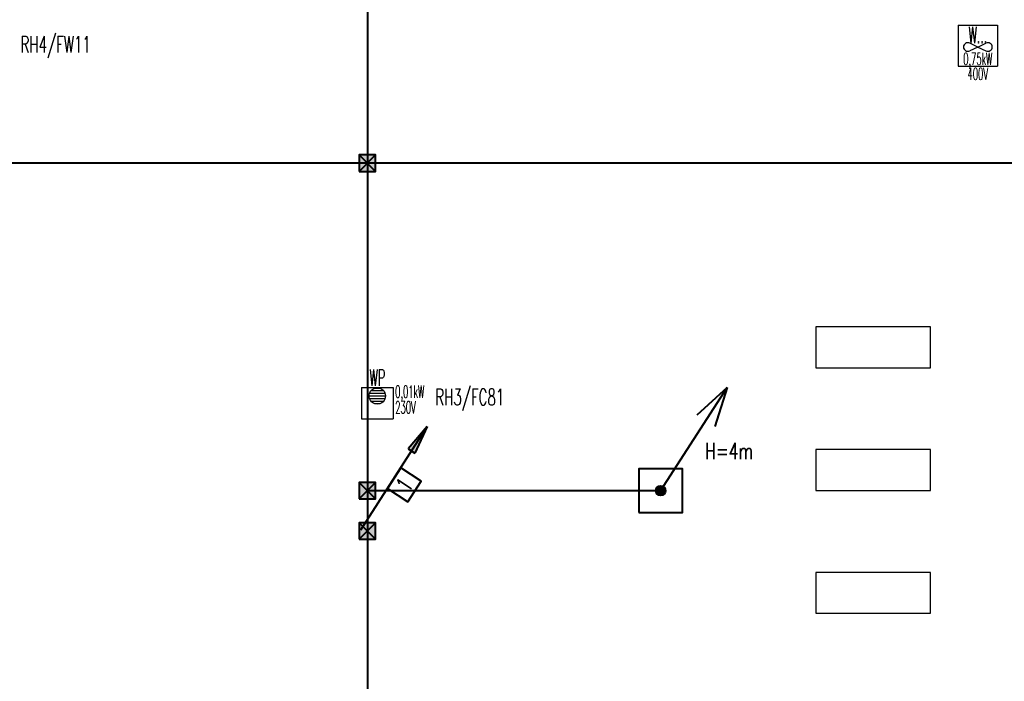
# Model space of a CAD drawing. Header units: millimetres. Extents: x -7955266 to 72030, y -46136 to 9299934.
# Tile 119 of 203: x -5057354 to -5033294, y 6498765 to 6514933. Entities that reach past the tile are written whole.
import ezdxf
from ezdxf.enums import TextEntityAlignment as Align

# ---------------------------------------------------------------- set-up
doc = ezdxf.new("R2010")
doc.units = ezdxf.units.MM
doc.header["$LTSCALE"] = 10
doc.layers.add('0-NASWIETLA', color=7, linetype='Continuous')
for name, color, linetype, lineweight in [('BMS_urzadzenia_nr_obw_magistrala', 140, 'Continuous', 13), ('BMS_urzadzenia_WE_WY', 30, 'Continuous', 20), ('IE_ATRYBUTY_ BLOCK_1', 7, 'Continuous', 25), ('IE_ATRYBUTY_ BLOCK_2', 7, 'Continuous', 18), ('IE_urzadzenia', 30, 'Continuous', 25), ('IE_urzadzenia_nr_obw', 94, 'Continuous', 20), ('IE_zwody', 140, 'Continuous', 40)]:
    doc.layers.add(name, color=color, linetype=linetype, lineweight=lineweight)
doc.styles.add('ROMANS', font='romans.shx', dxfattribs={"width": 0.8})

# ---------------------------------------------------------------- blocks, each defined once
blk = doc.blocks.new('urzadzenie_wpust dachowy')
h = blk.add_hatch()
h.set_pattern_fill('ANSI31', color=256, scale=10, angle=315, style=0)
h.set_pattern_definition([(0, (2.509104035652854e-14, -297.4502871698), (1.06581410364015e-14, 31.75), [])])
edge = h.paths.add_edge_path()
edge.add_arc((-0.6406207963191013, -104.321014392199), 100, 0, 360)
for p, q in [((-191.9349323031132, 0), (191.9349323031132, 0)), ((-191.9349323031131, 0), (-191.9349323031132, -384)), ((191.9349323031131, 0), (191.9349323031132, -384)), ((-191.9349323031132, -384), (191.9349323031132, -384))]:
    blk.add_line(p, q)
blk.add_circle((-0.6406207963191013, -104.321014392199), 100)
at = {"layer": 'BMS_urzadzenia_nr_obw_magistrala', "style": 'ROMANS', "width": 0.5, "flags": 8}
blk.add_attdef('ADR_BMS', (238.6098668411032, -152.5362144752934), '', height=150, dxfattribs=at)
at = {"layer": 'BMS_urzadzenia_WE_WY', "style": 'ROMANS', "width": 0.5, "flags": 8}
blk.add_attdef('BMS_WE_WY', (238.6098668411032, -357.6282089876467), '', height=150, dxfattribs=at)
at = {"layer": 'IE_ATRYBUTY_ BLOCK_1', "style": 'ROMANS', "width": 0.5, "flags": 8}
blk.add_attdef('TYP', text='', height=200, dxfattribs=at).set_placement((-0.6406207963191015, 17.75583003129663), align=Align.CENTER)
at = {"layer": 'IE_ATRYBUTY_ BLOCK_2', "style": 'ROMANS', "width": 0.5, "flags": 8}
for tag, p in [('OPIS1', (-0.6406207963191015, -365.7651066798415)), ('OPIS2', (-0.6406207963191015, -758.8136129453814))]:
    blk.add_attdef(tag, text='', height=150, dxfattribs=at).set_placement(p, align=Align.CENTER)
at = {"layer": 'IE_urzadzenia_nr_obw', "style": 'ROMANS', "width": 0.5, "flags": 8}
blk.add_attdef('NR_OBW', text='', height=150, dxfattribs=at).set_placement((-0.640620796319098, -569.9949141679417), align=Align.CENTER)
blk = doc.blocks.new('urzadzenie_wentylator')
for p, q in [((-239.9186653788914, 0), (239.9186653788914, 0)), ((-239.9186653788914, 0), (-239.9186653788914, -499.9999999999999)), ((239.9186653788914, 0), (239.9186653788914, -499.9999999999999)), ((-2.131628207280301e-13, -265.5465206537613), (-99.01760273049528, -218.4703553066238)), ((0, -265.5465206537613), (99.01760273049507, -218.4703553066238)), ((-2.131628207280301e-13, -265.5465206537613), (-99.01760273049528, -312.6226860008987)), ((0, -265.5465206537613), (99.01760273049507, -312.6226860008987)), ((-239.9186653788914, -499.9999999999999), (239.9186653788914, -499.9999999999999))]:
    blk.add_line(p, q)
for centre, start, end in [((-122.2038704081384, -267.2391669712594), 64.57207661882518, 178.2037522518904), ((122.2038704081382, -267.2391669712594), 1.796247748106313, 115.4279233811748), ((-122.2038704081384, -263.8538743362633), 181.7962477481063, 295.4279233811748), ((122.2038704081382, -263.8538743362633), 244.5720766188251, 358.2037522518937)]:
    blk.add_arc(centre, 54, start, end)
at = {"layer": 'BMS_urzadzenia_nr_obw_magistrala', "style": 'ROMANS', "width": 0.5, "flags": 8}
blk.add_attdef('ADR_BMS', (289.0310141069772, -361.7177820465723), '', height=150, dxfattribs=at)
at = {"layer": 'BMS_urzadzenia_WE_WY', "style": 'ROMANS', "width": 0.5, "flags": 8}
blk.add_attdef('BMS_WE_WY', (289.0310141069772, -566.8097765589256), '', height=150, dxfattribs=at)
at = {"layer": 'IE_ATRYBUTY_ BLOCK_1', "style": 'ROMANS', "width": 0.5, "flags": 8}
blk.add_attdef('TYP', text='', height=200, dxfattribs=at).set_placement((2.842170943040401e-14, -216.7716693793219), align=Align.CENTER)
at = {"layer": 'IE_ATRYBUTY_ BLOCK_2', "style": 'ROMANS', "width": 0.5, "flags": 8}
for tag, p in [('OPIS2', (-0.3332877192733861, -484.4620548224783)), ('OPIS1', (-0.3332877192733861, -667.7475234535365))]:
    blk.add_attdef(tag, text='', height=150, dxfattribs=at).set_placement(p, align=Align.CENTER)
at = {"layer": 'IE_urzadzenia_nr_obw', "style": 'ROMANS', "width": 0.5, "flags": 8}
blk.add_attdef('NR_OBW', (289.0310141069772, -175.727116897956), '', height=150, dxfattribs=at)
blk = doc.blocks.new('G$C4A87D2E6')
at = {"layer": '0-NASWIETLA', "color": 1}
for points in [[(-3610.011562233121, -12685.99982129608), (-3610.011562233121, -12585.99982129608), (-3890.011562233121, -12585.99982129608), (-3890.011562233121, -12685.99982129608)], [(-3610.011562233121, -12985.99982129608), (-3610.011562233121, -12885.99982129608), (-3890.011562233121, -12885.99982129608), (-3890.011562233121, -12985.99982129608)], [(-3610.011562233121, -13285.99982129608), (-3610.011562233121, -13185.99982129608), (-3890.011562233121, -13185.99982129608), (-3890.011562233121, -13285.99982129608)]]:
    blk.add_lwpolyline(points, close=True, dxfattribs=at)
blk = doc.blocks.new('przewody_odprowadzajace')
h = blk.add_hatch(color=256)
h.dxf.hatch_style = 1
h.paths.add_polyline_path([(580.7397828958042, 987.3926676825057), (620.7513559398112, 961.5625880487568), (813.5496950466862, 1260.213035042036)])
h.paths.add_polyline_path([(660.7629289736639, 935.7325084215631), (813.5496950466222, 1260.213035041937), (620.7513559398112, 961.5625880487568)])
for p, q in [((0, 0), (813.5496950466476, 1260.213035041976)), ((813.5496950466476, 1260.21303504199), (580.7397828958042, 987.3926676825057)), ((813.5496950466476, 1260.21303504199), (660.7629289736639, 935.7325084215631)), ((580.7397828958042, 987.3926676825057), (660.7629289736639, 935.7325084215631))]:
    blk.add_line(p, q)
blk.add_lwpolyline([(577.4624850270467, 341.3752750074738), (740.1724240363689, 593.4178820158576), (488.1298170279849, 756.1278210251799), (325.4198780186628, 504.0852140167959)], close=True)
at = {"layer": 'IE_ATRYBUTY_ BLOCK_1', "style": 'ROMANS', "width": 0.7, "flags": 8}
blk.add_attdef('TYP', text='', height=200, rotation=57.15511997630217, dxfattribs=at).set_placement((532.7961510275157, 548.7515480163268), align=Align.MIDDLE_CENTER)
at = {"layer": 'IE_ATRYBUTY_ BLOCK_2', "style": 'ROMANS', "width": 0.6, "flags": 8}
for tag, p in [('OPIS1', (931.7333529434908, 919.4383499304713)), ('OPIS2', (931.7333529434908, 719.4383499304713))]:
    blk.add_attdef(tag, text='', height=150, dxfattribs=at).set_placement(p, align=Align.CENTER)
blk = doc.blocks.new('polaczenie_skrecane')
blk.add_hatch(color=256).paths.add_polyline_path([(-100.2917648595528, -100.2917648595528), (99.70823514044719, -100.2917648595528), (99.70823514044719, 99.70823514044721), (-100.2917648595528, 99.70823514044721)])
for p, q in [((99.70823514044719, -100.2917648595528), (-100.2917648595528, 99.70823514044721)), ((99.70823514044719, 99.70823514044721), (-100.2917648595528, -100.2917648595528))]:
    blk.add_line(p, q)
blk.add_lwpolyline([(-100.2917648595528, -100.2917648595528), (99.70823514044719, -100.2917648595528), (99.70823514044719, 99.70823514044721), (-100.2917648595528, 99.70823514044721)], close=True)
at = {"layer": 'IE_ATRYBUTY_ BLOCK_1', "style": 'ROMANS', "width": 0.7, "flags": 8}
blk.add_attdef('TYP', text='', height=200, dxfattribs=at).set_placement((-0.2917648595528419, 119.6167062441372), align=Align.CENTER)
at = {"layer": 'IE_ATRYBUTY_ BLOCK_2', "style": 'ROMANS', "width": 0.6, "flags": 8}
for tag, p in [('OPIS1', (-0.2917648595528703, -273.7423123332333)), ('OPIS2', (-0.2917648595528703, -473.7423123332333))]:
    blk.add_attdef(tag, text='', height=150, dxfattribs=at).set_placement(p, align=Align.CENTER)
blk = doc.blocks.new('*U17')
h = blk.add_hatch(color=256)
edge = h.paths.add_edge_path()
edge.add_arc((2.91038304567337e-11, 2.91038304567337e-11), 60, 0, 360)
for p, q in [((0, 0), (813.5496950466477, 1260.213035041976)), ((813.5496950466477, 1260.21303504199), (442.884429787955, 924.6429810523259)), ((813.5496950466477, 1260.21303504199), (660.3291859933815, 784.2682109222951))]:
    blk.add_line(p, q)
blk.add_lwpolyline([(-265, -265), (265, -265), (265, 265), (-265, 265)], close=True)
blk.add_circle((2.91038304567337e-11, 2.91038304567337e-11), 60)
at = {"layer": 'IE_ATRYBUTY_ BLOCK_1', "style": 'ROMANS', "width": 0.7, "flags": 8}
blk.add_attdef('TYP', text='', height=200, dxfattribs=at).set_placement((836.9958526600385, 383.351971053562), align=Align.CENTER)
at = {"layer": 'IE_ATRYBUTY_ BLOCK_2', "style": 'ROMANS', "width": 0.6, "flags": 8}
for tag, p in [('OPIS1', (836.9958526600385, 165.8208366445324)), ('OPIS2', (836.9958526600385, -34.17916335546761))]:
    blk.add_attdef(tag, text='', height=150, dxfattribs=at).set_placement(p, align=Align.CENTER)

msp = doc.modelspace()

# ---------------------------------------------------------------- linework, layer by layer
at = {"layer": 'IE_zwody'}
for p, q in [((-5048858.09893494, 6634448.945781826, 4.872312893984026e-05), (-5048858.09893494, 6455618.704113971, 4.863689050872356e-05)), ((-4999020.732677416, 6511427.621747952, 3.857268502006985e-07), (-5071233.495068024, 6511427.62174795, 3.264817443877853e-05)), ((-5041692.014476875, 6503423.561161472, -2.172076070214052e-05), (-5048858.09893494, 6503423.561161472, 4.870816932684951e-05))]:
    msp.add_line(p, q, dxfattribs=at)

# ---------------------------------------------------------------- block references
at = {"xscale": 10, "yscale": 10, "zscale": 10}
msp.add_blockref('G$C4A87D2E6', (-4998995.876775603, 6633287.620079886), dxfattribs=at)
at = {"layer": 'IE_urzadzenia', "xscale": 2, "yscale": 2, "zscale": 2}
msp.add_blockref('urzadzenie_wentylator', (-5033940.923622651, 6514796.387618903), dxfattribs=at).add_auto_attribs({'TYP': 'W...', 'OPIS2': '0,75kW', 'OPIS1': '400V'})
at = {"layer": 'IE_urzadzenia'}
ref = msp.add_blockref('urzadzenie_wpust dachowy', (-5048615.594934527, 6505948.688309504), dxfattribs=dict(at, xscale=2, yscale=2, zscale=2))
ref.add_attrib('OPIS1', '0,01kW', dxfattribs={"layer": 'IE_ATRYBUTY_ BLOCK_2', "height": 300, "style": 'ROMANS', "width": 0.5, "flags": 8}).set_placement((-5047821.775109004, 6505695.693590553), align=Align.CENTER)
ref.add_attrib('OPIS2', '230V', dxfattribs={"layer": 'IE_ATRYBUTY_ BLOCK_2', "height": 300, "style": 'ROMANS', "width": 0.5, "flags": 8}).set_placement((-5047925.961977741, 6505310.851790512), align=Align.CENTER)
ref.add_attrib('TYP', 'WP', dxfattribs={"layer": 'IE_ATRYBUTY_ BLOCK_1', "height": 400, "style": 'ROMANS', "width": 0.5, "flags": 8}).set_placement((-5048616.876176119, 6505984.199969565), align=Align.CENTER)
at = {"layer": 'IE_zwody', "linetype": 'Continuous', "ltscale": 20, "xscale": 2, "yscale": 2, "zscale": 2}
for p in [(-5048856.931875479, 6511428.20527767, 2.26512729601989e-05), (-5048856.931875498, 6503423.561161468, 4.228781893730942e-05), (-5048856.931875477, 6502437.73399853, 1.608754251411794e-05)]:
    msp.add_blockref('polaczenie_skrecane', p, dxfattribs=at)
at = {"layer": 'IE_zwody'}
ref = msp.add_blockref('*U17', (-5041692.014476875, 6503423.561161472, -2.172076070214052e-05), dxfattribs=dict(at, xscale=2, yscale=2, zscale=2))
ref.add_attrib('TYP', 'H=4m', dxfattribs={"layer": 'IE_ATRYBUTY_ BLOCK_1', "height": 400, "style": 'ROMANS', "width": 0.7}).set_placement((-5040018.022771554, 6504190.265103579, -2.172076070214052e-05), align=Align.CENTER)
ref = msp.add_blockref('przewody_odprowadzajace', (-5049020.888733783, 6502469.835254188, -1.714223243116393e-09), dxfattribs=dict(at, xscale=2, yscale=2))
ref.add_attrib('TYP', '1', dxfattribs={"layer": 'IE_ATRYBUTY_ BLOCK_1', "height": 400.0000000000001, "rotation": 57.1551199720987, "style": 'ROMANS', "width": 0.7000000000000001}).set_placement((-5047955.296431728, 6503567.338350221, -1.714223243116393e-09), align=Align.MIDDLE_CENTER)

# ---------------------------------------------------------------- texts
at = {"layer": 'IE_urzadzenia_nr_obw', "style": 'ROMANS', "width": 0.6}
for s, p in [('RH4/FW11', (-5057335.60252419, 6514129.621991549)), ('RH3/FC81', (-5047199.761388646, 6505511.188382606))]:
    msp.add_text(s, height=399.9999999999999, dxfattribs=at).set_placement(p)

doc.saveas('drawing.dxf')
